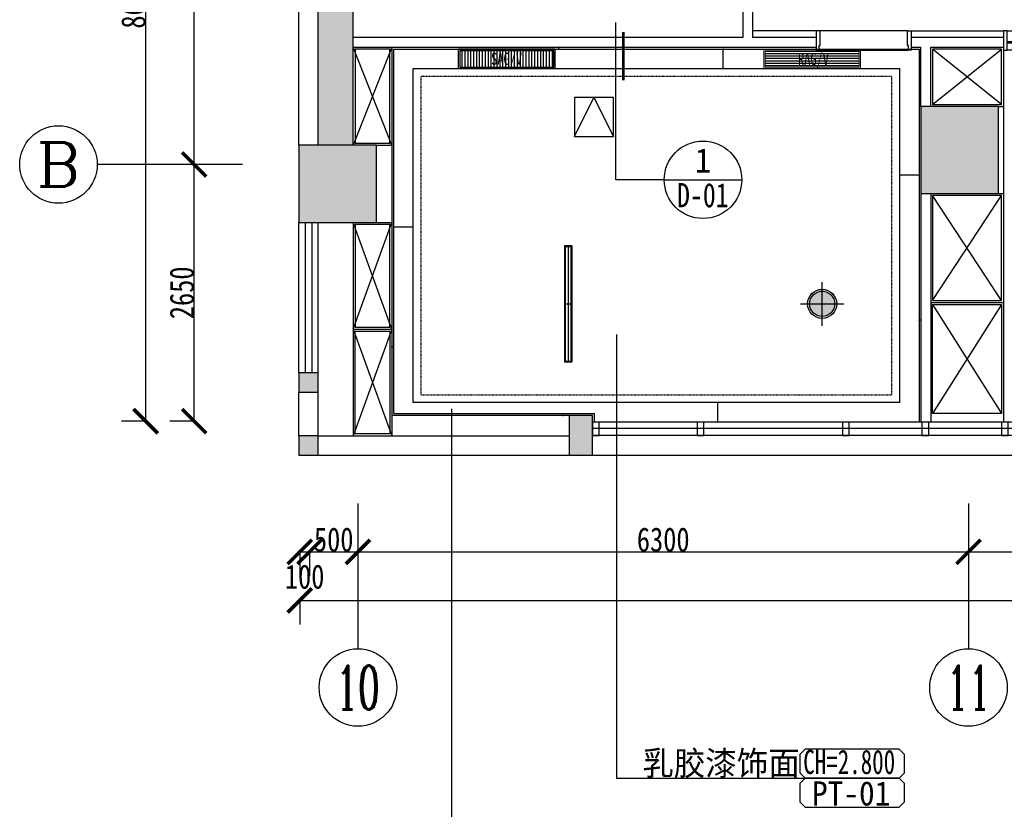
# Model space of a CAD drawing. Header units: millimetres. Extents: x -1061 to 60461, y -1061 to 43061.
# Tile 3 of 17: x 4779 to 14939, y 5562 to 13714. Entities that reach past the tile are written whole.
import ezdxf
from ezdxf.enums import TextEntityAlignment as Align

# ---------------------------------------------------------------- set-up
doc = ezdxf.new("R2010")
doc.units = ezdxf.units.MM
doc.header["$LTSCALE"] = 5
doc.linetypes.add('DASHDOTX2', pattern=[50.8, 25.4, -12.7, 0, -12.7])
doc.layers.get('Defpoints').update_dxf_attribs({"color": 8})
for name, color, linetype in [('8', 8, 'Continuous'), ('A-建筑-原墙体', 2, 'Continuous'), ('A-建筑-拆墙', 251, 'Continuous'), ('A-建筑-新增墙体', 3, 'Continuous'), ('A-建筑-柱子、剪力墙', 251, 'Continuous'), ('A-建筑-窗户', 4, 'Continuous'), ('A-建筑-轴号', 3, 'Continuous'), ('AXIS_TEXT', 50, 'Continuous'), ('B-平面-到顶家具', 30, 'Continuous'), ('B-平面-到顶家具H', 30, 'Continuous'), ('B-平面-到顶装饰造型线', 6, 'Continuous'), ('B-平面-完成面造型线', 6, 'Continuous'), ('B-平面-尺寸', 8, 'Continuous'), ('B-平面-门洞线', 8, 'Continuous'), ('C-顶棚-灯具', 4, 'Continuous'), ('C-顶棚-细线', 31, 'Continuous'), ('C-顶棚-造型线', 30, 'Continuous'), ('C-顶棚-造尺寸', 4, 'Continuous'), ('E--图例', 3, 'Continuous'), ('E-填充', 251, 'Continuous'), ('E-文本', 7, 'Continuous'), ('F-文本', 61, 'Continuous'), ('P-文字标注', 2, 'Continuous')]:
    doc.layers.add(name, color=color, linetype=linetype)
doc.layers.add('C-顶棚-空调', color=4, linetype='Continuous', lineweight=20)
doc.layers.add('E-空调', color=4, linetype='Continuous', lineweight=20)
doc.styles.add('-宋体', font='txt', dxfattribs={"width": 0.8})
doc.styles.add('_TCH_AXIS', font='COMPLEX', dxfattribs={"bigfont": 'GBCBIG'})
doc.styles.add('CCD_DIM', font='txt', dxfattribs={"width": 0.8})
doc.styles.add('COMPLEX', font='COMPLEX')
doc.styles.add('STSL', font='txt', dxfattribs={"width": 0.8})
doc.styles.add('TXT', font='gbenor.shx', dxfattribs={"width": 0.7})
doc.dimstyles.new('1', dxfattribs={"dimscale": 0, "dimtxt": 2.5, "dimasz": 1.5, "dimexe": 1, "dimexo": 0, "dimgap": 0.3, "dimtad": 1, "dimdec": 0, "dimzin": 0, "dimdsep": 46, "dimtxsty": 'Standard', "dimblk": 'ARCHTICK', "dimcen": 0.09, "dimclrd": 8, "dimclre": 8, "dimclrt": 4, "dimadec": 0, "dimazin": 0, "dimtfac": 1, "dimtdec": 0, "dimtix": 1, "dimtofl": 0, "dimtmove": 2, "dimatfit": 3, "dimldrblk": 'DOTSMALL', "dimfxl": 5, "dimfxlon": 1, "dimtolj": 1, "dimtzin": 0, "dimarcsym": 0})
doc.dimstyles.new('1-1', dxfattribs={"dimscale": 0, "dimtxt": 2.5, "dimasz": 1, "dimexe": 1, "dimexo": 1, "dimgap": 0.75, "dimtad": 1, "dimdec": 0, "dimrnd": 0.005, "dimzin": 0, "dimdsep": 46, "dimtxsty": 'CCD_DIM', "dimblk": 'ARCHTICK', "dimcen": 0.13, "dimclrd": 44, "dimclre": 44, "dimclrt": 50, "dimadec": 0, "dimazin": 0, "dimtfac": 1, "dimtdec": 0, "dimtix": 1, "dimtmove": 2, "dimatfit": 3, "dimldrblk": 'HBA_Leader_Dot', "dimfxl": 5, "dimfxlon": 1, "dimtvp": 1, "dimtolj": 1, "dimtzin": 0, "dimarcsym": 0})

# ---------------------------------------------------------------- blocks, each defined once
blk = doc.blocks.new('*U24')
at = {"layer": 'C-顶棚-灯具'}
h = blk.add_hatch(dxfattribs=at)
h.set_pattern_fill('_USER', color=8, scale=30, angle=90, style=0, pattern_type=0)
h.set_pattern_definition([(90, (15, 15), (-30, 2e-15), [])])
h.paths.add_polyline_path([(15, 185), (15, 15), (985, 15), (985, 185)])
at = {"layer": 'C-顶棚-灯具', "linetype": 'ByBlock'}
blk.add_lwpolyline([(0, 200), (0, 0), (1000, 0), (1000, 200)], close=True, dxfattribs=at)
at = {"layer": 'C-顶棚-灯具', "color": 8}
blk.add_lwpolyline([(15, 185), (15, 15), (985, 15), (985, 185)], close=True, dxfattribs=at)
at = {"layer": 'C-顶棚-灯具', "style": 'STSL', "width": 0.75}
blk.add_text('SAG/V', height=125, dxfattribs=at).set_placement((339, 39))
blk = doc.blocks.new('A$C6A8D0C23')
at = {"layer": 'C-顶棚-灯具'}
h = blk.add_hatch(dxfattribs=at)
h.set_pattern_fill('_USER', color=8, scale=25, style=0, pattern_type=0)
h.set_pattern_definition([(0, (15, 15), (0, 25), [])])
h.paths.add_polyline_path([(15, 185), (15, 15), (985, 15), (985, 185)])
at = {"layer": 'C-顶棚-空调', "color": 8}
blk.add_lwpolyline([(15, 185), (15, 15), (985, 15), (985, 185)], close=True, dxfattribs=at)
at = {"layer": 'E-空调', "linetype": 'ByBlock'}
blk.add_lwpolyline([(0, 200), (0, 0), (1000, 0), (1000, 200)], close=True, dxfattribs=at)
at = {"layer": 'E-空调', "style": 'STSL', "width": 0.75}
blk.add_text('RAG/V', height=125, dxfattribs=at).set_placement((354, 36))
blk = doc.blocks.new('_AXISO')
blk.add_circle((0, 0), 0.5)
at = {"layer": 'AXIS_TEXT', "style": 'COMPLEX', "width": 1.041667}
blk.add_attdef('A', text='', height=0.56, dxfattribs=at).set_placement((-0.25, -0.28), (0.25, -0.28), align=Align.FIT)
blk = doc.blocks.new('_ArchTick')
at = {"color": 0, "linetype": 'ByBlock', "const_width": 0.15}
blk.add_lwpolyline([(-0.5, -0.5), (0.5, 0.5)], dxfattribs=at)
blk = doc.blocks.new('*D135')
at = {"layer": 'B-平面-尺寸', "color": 44, "lineweight": -2, "ltscale": 0.01, "transparency": 16777216}
for p, q in [((7669, 7724), (7669, 7469)), ((40669, 7724), (40669, 7469)), ((7669, 7719), (40669, 7719))]:
    blk.add_line(p, q, dxfattribs=at)
at = {"layer": 'Defpoints', "color": 0, "ltscale": 0.01, "transparency": 16777216}
for p in [(7669, 9219), (40669, 9219), (40669, 7719)]:
    blk.add_point(p, dxfattribs=at)
at = {"layer": 'B-平面-尺寸', "color": 44, "lineweight": -2, "ltscale": 0.01, "transparency": 16777216, "xscale": 249.9999999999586, "yscale": 249.9999999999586, "zscale": 249.9999999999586, "rotation": 180}
blk.add_blockref('_ArchTick', (7669, 7719), dxfattribs=at)
at = {"layer": 'B-平面-尺寸', "color": 44, "lineweight": -2, "ltscale": 0.01, "transparency": 16777216, "xscale": 249.9999999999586, "yscale": 249.9999999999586, "zscale": 249.9999999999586}
blk.add_blockref('_ArchTick', (40669, 7719), dxfattribs=at)
at = {"layer": 'B-平面-尺寸', "color": 50, "ltscale": 0.01, "transparency": 16777216, "insert": (24169, 7845), "char_height": 250, "attachment_point": 5, "style": 'CCD_DIM'}
blk.add_mtext('\\A1;33000', dxfattribs=at)
blk = doc.blocks.new('HBA_Leader_Dot')
at = {"color": 0, "linetype": 'ByBlock'}
blk.add_line((-5, 0), (-10, 0), dxfattribs=at)
at = {"color": 0, "linetype": 'ByBlock', "const_width": 5}
blk.add_lwpolyline([(-2.5, 0, 1), (2.5, 0, 1)], format="xyb", close=True, dxfattribs=at)
blk = doc.blocks.new('*D136')
at = {"layer": 'B-平面-尺寸', "color": 44, "lineweight": -2, "ltscale": 0.01, "transparency": 16777216}
for p, q in [((7669, 8224), (7669, 7969)), ((7669, 8219), (7769, 8219)), ((7769, 8224), (7769, 7969))]:
    blk.add_line(p, q, dxfattribs=at)
at = {"layer": 'Defpoints', "color": 0, "ltscale": 0.01, "transparency": 16777216}
for p in [(7669, 9219), (7769, 9219), (7769, 8219)]:
    blk.add_point(p, dxfattribs=at)
at = {"layer": 'B-平面-尺寸', "color": 44, "lineweight": -2, "ltscale": 0.01, "transparency": 16777216, "xscale": 249.9999999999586, "yscale": 249.9999999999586, "zscale": 249.9999999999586, "rotation": 180}
blk.add_blockref('_ArchTick', (7669, 8219), dxfattribs=at)
at = {"layer": 'B-平面-尺寸', "color": 44, "lineweight": -2, "ltscale": 0.01, "transparency": 16777216, "xscale": 249.9999999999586, "yscale": 249.9999999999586, "zscale": 249.9999999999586}
blk.add_blockref('_ArchTick', (7769, 8219), dxfattribs=at)
at = {"layer": 'B-平面-尺寸', "color": 50, "ltscale": 0.01, "transparency": 16777216, "insert": (7719, 7962), "char_height": 250, "attachment_point": 5, "style": 'CCD_DIM'}
blk.add_mtext('\\A1;100', dxfattribs=at)
blk = doc.blocks.new('*D137')
at = {"layer": 'B-平面-尺寸', "color": 44, "lineweight": -2, "ltscale": 0.01, "transparency": 16777216}
for p, q in [((7769, 8224), (7769, 7969)), ((7769, 8219), (8269, 8219)), ((8269, 8224), (8269, 7969))]:
    blk.add_line(p, q, dxfattribs=at)
at = {"layer": 'Defpoints', "color": 0, "ltscale": 0.01, "transparency": 16777216}
for p in [(7769, 9219), (8269, 9219), (8269, 8219)]:
    blk.add_point(p, dxfattribs=at)
at = {"layer": 'B-平面-尺寸', "color": 44, "lineweight": -2, "ltscale": 0.01, "transparency": 16777216, "xscale": 249.9999999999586, "yscale": 249.9999999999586, "zscale": 249.9999999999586, "rotation": 180}
blk.add_blockref('_ArchTick', (7769, 8219), dxfattribs=at)
at = {"layer": 'B-平面-尺寸', "color": 44, "lineweight": -2, "ltscale": 0.01, "transparency": 16777216, "xscale": 249.9999999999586, "yscale": 249.9999999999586, "zscale": 249.9999999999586}
blk.add_blockref('_ArchTick', (8269, 8219), dxfattribs=at)
at = {"layer": 'B-平面-尺寸', "color": 50, "ltscale": 0.01, "transparency": 16777216, "insert": (8019, 8345), "char_height": 250, "attachment_point": 5, "style": 'CCD_DIM'}
blk.add_mtext('\\A1;500', dxfattribs=at)
blk = doc.blocks.new('*D138')
at = {"layer": 'B-平面-尺寸', "color": 44, "lineweight": -2, "ltscale": 0.01, "transparency": 16777216}
for p, q in [((8269, 8224), (8269, 7969)), ((8269, 8219), (14569, 8219)), ((14569, 8224), (14569, 7969))]:
    blk.add_line(p, q, dxfattribs=at)
at = {"layer": 'Defpoints', "color": 0, "ltscale": 0.01, "transparency": 16777216}
for p in [(8269, 9219), (14569, 9219), (14569, 8219)]:
    blk.add_point(p, dxfattribs=at)
at = {"layer": 'B-平面-尺寸', "color": 44, "lineweight": -2, "ltscale": 0.01, "transparency": 16777216, "xscale": 249.9999999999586, "yscale": 249.9999999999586, "zscale": 249.9999999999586, "rotation": 180}
blk.add_blockref('_ArchTick', (8269, 8219), dxfattribs=at)
at = {"layer": 'B-平面-尺寸', "color": 44, "lineweight": -2, "ltscale": 0.01, "transparency": 16777216, "xscale": 249.9999999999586, "yscale": 249.9999999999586, "zscale": 249.9999999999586}
blk.add_blockref('_ArchTick', (14569, 8219), dxfattribs=at)
at = {"layer": 'B-平面-尺寸', "color": 50, "ltscale": 0.01, "transparency": 16777216, "insert": (11419, 8345), "char_height": 250, "attachment_point": 5, "style": 'CCD_DIM'}
blk.add_mtext('\\A1;6300', dxfattribs=at)
blk = doc.blocks.new('*D139')
at = {"layer": 'B-平面-尺寸', "color": 44, "lineweight": -2, "ltscale": 0.01, "transparency": 16777216}
for p, q in [((14569, 8224), (14569, 7969)), ((14569, 8219), (23269, 8219)), ((23269, 8224), (23269, 7969))]:
    blk.add_line(p, q, dxfattribs=at)
at = {"layer": 'Defpoints', "color": 0, "ltscale": 0.01, "transparency": 16777216}
for p in [(14569, 9219), (23269, 9219), (23269, 8219)]:
    blk.add_point(p, dxfattribs=at)
at = {"layer": 'B-平面-尺寸', "color": 44, "lineweight": -2, "ltscale": 0.01, "transparency": 16777216, "xscale": 249.9999999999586, "yscale": 249.9999999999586, "zscale": 249.9999999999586, "rotation": 180}
blk.add_blockref('_ArchTick', (14569, 8219), dxfattribs=at)
at = {"layer": 'B-平面-尺寸', "color": 44, "lineweight": -2, "ltscale": 0.01, "transparency": 16777216, "xscale": 249.9999999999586, "yscale": 249.9999999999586, "zscale": 249.9999999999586}
blk.add_blockref('_ArchTick', (23269, 8219), dxfattribs=at)
at = {"layer": 'B-平面-尺寸', "color": 50, "ltscale": 0.01, "transparency": 16777216, "insert": (18919, 8345), "char_height": 250, "attachment_point": 5, "style": 'CCD_DIM'}
blk.add_mtext('\\A1;8700', dxfattribs=at)
blk = doc.blocks.new('*D144')
at = {"layer": 'B-平面-尺寸', "color": 44, "lineweight": -2, "ltscale": 0.01, "transparency": 16777216}
for p, q in [((6084, 18219), (5829, 18219)), ((6079, 9569), (6079, 18219)), ((6084, 9569), (5829, 9569))]:
    blk.add_line(p, q, dxfattribs=at)
at = {"layer": 'Defpoints', "color": 0, "ltscale": 0.01, "transparency": 16777216}
for p in [(6079, 18219), (7579, 18219), (7579, 9569)]:
    blk.add_point(p, dxfattribs=at)
at = {"layer": 'B-平面-尺寸', "color": 44, "lineweight": -2, "ltscale": 0.01, "transparency": 16777216, "xscale": 249.9999999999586, "yscale": 249.9999999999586, "zscale": 249.9999999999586}
for p, rotation in [((6079, 18219), 90), ((6079, 9569), 270)]:
    blk.add_blockref('_ArchTick', p, dxfattribs=dict(at, rotation=rotation))
at = {"layer": 'B-平面-尺寸', "color": 50, "ltscale": 0.01, "transparency": 16777216, "insert": (5953, 13894), "char_height": 250, "attachment_point": 5, "rotation": 90, "style": 'CCD_DIM'}
blk.add_mtext('\\A1;8650', dxfattribs=at)
blk = doc.blocks.new('*D145')
at = {"layer": 'B-平面-尺寸', "color": 44, "lineweight": -2, "ltscale": 0.01, "transparency": 16777216}
for p, q in [((6584, 12219), (6329, 12219)), ((6579, 9569), (6579, 12219)), ((6584, 9569), (6329, 9569))]:
    blk.add_line(p, q, dxfattribs=at)
at = {"layer": 'Defpoints', "color": 0, "ltscale": 0.01, "transparency": 16777216}
for p in [(6579, 12219), (7579, 12219), (7579, 9569)]:
    blk.add_point(p, dxfattribs=at)
at = {"layer": 'B-平面-尺寸', "color": 44, "lineweight": -2, "ltscale": 0.01, "transparency": 16777216, "xscale": 249.9999999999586, "yscale": 249.9999999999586, "zscale": 249.9999999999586}
for p, rotation in [((6579, 12219), 90), ((6579, 9569), 270)]:
    blk.add_blockref('_ArchTick', p, dxfattribs=dict(at, rotation=rotation))
at = {"layer": 'B-平面-尺寸', "color": 50, "ltscale": 0.01, "transparency": 16777216, "insert": (6453, 10894), "char_height": 250, "attachment_point": 5, "rotation": 90, "style": 'CCD_DIM'}
blk.add_mtext('\\A1;2650', dxfattribs=at)
blk = doc.blocks.new('*D146')
at = {"layer": 'B-平面-尺寸', "color": 44, "lineweight": -2, "ltscale": 0.01, "transparency": 16777216}
for p, q in [((6584, 18219), (6329, 18219)), ((6579, 12219), (6579, 18219)), ((6584, 12219), (6329, 12219))]:
    blk.add_line(p, q, dxfattribs=at)
at = {"layer": 'Defpoints', "color": 0, "ltscale": 0.01, "transparency": 16777216}
for p in [(6579, 18219), (7579, 18219), (7579, 12219)]:
    blk.add_point(p, dxfattribs=at)
at = {"layer": 'B-平面-尺寸', "color": 44, "lineweight": -2, "ltscale": 0.01, "transparency": 16777216, "xscale": 249.9999999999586, "yscale": 249.9999999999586, "zscale": 249.9999999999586}
for p, rotation in [((6579, 18219), 90), ((6579, 12219), 270)]:
    blk.add_blockref('_ArchTick', p, dxfattribs=dict(at, rotation=rotation))
at = {"layer": 'B-平面-尺寸', "color": 50, "ltscale": 0.01, "transparency": 16777216, "insert": (6453, 15219), "char_height": 250, "attachment_point": 5, "rotation": 90, "style": 'CCD_DIM'}
blk.add_mtext('\\A1;6000', dxfattribs=at)
blk = doc.blocks.new('*E37')
at = {"layer": 'B-平面-到顶家具H'}
for p, q in [((1460, 130), (5310, 130)), ((5310, -70), (1460, -70))]:
    blk.add_line(p, q, dxfattribs=at)
at = {"layer": 'B-平面-完成面造型线'}
for p, q in [((1420, 60), (1020, 60)), ((1420, 0), (1020, 0))]:
    blk.add_line(p, q, dxfattribs=at)
at = {"layer": 'B-平面-完成面造型线', "color": 4}
for p, q in [((1460, 56), (5310, 56)), ((1460, 44), (5310, 44))]:
    blk.add_line(p, q, dxfattribs=at)
at = {"layer": 'B-平面-完成面造型线'}
for points in [[(0, 130), (40, 130), (40, -70), (0, -70)], [(1420, 130), (1460, 130), (1460, -70), (1420, -70)], [(5350, 130), (5310, 130), (5310, -70), (5350, -70)]]:
    blk.add_lwpolyline(points, close=True, dxfattribs=at)
for points in [[(80, 15), (80, 0), (40, 0), (40, 60), (60, 60), (60, 50), (70, 50), (70, 15), (80, 15)], [(980, 15), (980, 0), (1020, 0), (1020, 60), (1000, 60), (1000, 50), (990, 50), (990, 15), (980, 15)]]:
    blk.add_lwpolyline(points, dxfattribs=at)
at = {"layer": 'C-顶棚-细线'}
for p, q in [((1000, 60), (60, 60)), ((980, 0), (80, 0))]:
    blk.add_line(p, q, dxfattribs=at)
at = {"layer": 'C-顶棚-造型线'}
for p, q in [((1420, 130), (40, 130)), ((1420, -70), (40, -70))]:
    blk.add_line(p, q, dxfattribs=at)
blk = doc.blocks.new('*E42')
at = {"layer": 'B-平面-完成面造型线'}
for points in [[(-940, 80), (-940, -70), (-980, -70), (-980, 130), (-950, 130), (-950, 80), (-940, 80)], [(-40, 80), (-40, -70), (0, -70), (0, 130), (-30, 130), (-30, 80), (-40, 80)]]:
    blk.add_lwpolyline(points, dxfattribs=at)
at = {"layer": 'B-平面-门洞线', "color": 8}
for p, q in [((-950, 130), (-30, 130)), ((-40, -70), (-940, -70))]:
    blk.add_line(p, q, dxfattribs=at)
blk = doc.blocks.new('A$C323A0BBE')
at = {"layer": 'C-顶棚-灯具', "color": 8}
for p, q in [((0, 600), (0, -600)), ((-40, 0), (40, 0))]:
    blk.add_line(p, q, dxfattribs=at)
at = {"layer": 'C-顶棚-灯具'}
blk.add_lwpolyline([(-40, -600), (40, -600), (40, 600), (-40, 600)], close=True, dxfattribs=at)
at = {"layer": 'C-顶棚-灯具', "color": 8}
blk.add_lwpolyline([(-30, -590), (30, -590), (30, 590), (-30, 590)], close=True, dxfattribs=at)
blk = doc.blocks.new('fsafsggg')
at = {"layer": 'C-顶棚-灯具', "linetype": 'ByBlock', "ltscale": 100}
h = blk.add_hatch(color=251, dxfattribs=at)
h.set_gradient(color1=(91, 91, 91), tint=1, name='CYLINDER')
h.paths.add_polyline_path([(-160, 226), (-160, 96), (-30, 96, 0.414214)])
h.paths.add_polyline_path([(-160, 96), (-290, 96, 0.414214), (-160, -34)])
h.paths.add_polyline_path([(-160, 226, 0.414214), (-290, 96), (-160, 96)])
h.paths.add_polyline_path([(-30, 96), (-160, 96), (-160, -34, 0.414214)])
at = {"layer": 'C-顶棚-灯具'}
for p, q in [((-160, -129), (-160, 321)), ((-385, 96), (65, 96))]:
    blk.add_line(p, q, dxfattribs=at)
blk.add_circle((-160, 96), 150, dxfattribs=at)
at = {"layer": 'C-顶棚-灯具', "color": 8}
blk.add_circle((-160, 96), 130, dxfattribs=at)
blk = doc.blocks.new('A$C46331867')
at = {"layer": 'C-顶棚-灯具', "linetype": 'ByBlock'}
blk.add_lwpolyline([(-200, 0), (200, 0), (200, 400), (-200, 400)], close=True, dxfattribs=at)
at = {"layer": 'C-顶棚-灯具', "color": 8, "linetype": 'ByBlock'}
blk.add_lwpolyline([(-200, 0), (0, 400), (200, 0)], dxfattribs=at)
blk = doc.blocks.new('材料编号1')
at = {"layer": 'E--图例', "color": 3}
blk.add_lwpolyline([(8.715, -1.898), (8.715, -0.637), (8.346, -0.267), (1.889, -0.267), (1.52, -0.637), (1.52, -1.898), (1.889, -2.267), (8.346, -2.267)], close=True, dxfattribs=at)
at = {"layer": 'E-文本', "style": 'TXT', "width": 0.7}
blk.add_attdef('编号', (1.608, -2.296), '', height=2, dxfattribs=at)
blk = doc.blocks.new('A$C0688118A')
at = {"layer": 'P-文字标注', "color": 2}
blk.add_line((-8, 0), (0, 0), dxfattribs=at)
blk.add_circle((-4, 0), 4, dxfattribs=at)
blk.add_attdef('1', text='', height=2.5, dxfattribs=at).set_placement((-4, 2), align=Align.MIDDLE_CENTER)
at = {"layer": 'P-文字标注', "color": 2, "width": 3}
blk.add_attdef('222', text='', height=2.5, dxfattribs=at).set_placement((-6.68, -2.84), (-1.35, -2.84), align=Align.FIT)

msp = doc.modelspace()

# ---------------------------------------------------------------- hatches: boundary and pattern name
at = {"layer": 'E-填充', "ltscale": 0.01}
for points in [[(8218.828, 15038.907), (8218.828, 15518.899), (7858.828, 15518.899), (7858.828, 15038.907), (7858.828, 12418.899), (8218.828, 12418.899)], [(7658.827, 10068.899), (7658.827, 9868.899), (7858.827, 9868.899), (7858.827, 10068.899)], [(10448.827, 9628.892), (10448.827, 9218.899), (10688.827, 9218.899), (10688.827, 9628.892)], [(7658.827, 9418.892), (7658.827, 9218.892), (7858.827, 9218.892), (7858.827, 9418.892)]]:
    msp.add_hatch(color=256, dxfattribs=at).paths.add_polyline_path(points)

# ---------------------------------------------------------------- linework, layer by layer
at = {"color": 31, "ltscale": 0.01}
msp.add_line((10688.827, 9218.922, 6.894), (23368.827, 9218.922, 6.894), dxfattribs=at)
at = {"layer": 'A-建筑-原墙体', "ltscale": 0.01}
for p, q in [((8218.828, 12418.903, 6.894), (8218.828, 15528.899, 6.894)), ((7658.827, 12418.903, 6.894), (7658.827, 14018.899, 6.894)), ((7858.828, 12418.903, 6.894), (7858.828, 14018.899, 6.894)), ((7658.827, 10068.899, 6.894), (7658.827, 9868.899, 6.894)), ((7858.827, 10068.899, 6.894), (7658.827, 10068.899, 6.894)), ((7858.827, 9868.899, 6.894), (7858.827, 10068.899, 6.894)), ((7658.827, 9418.892, 6.894), (7658.827, 9868.899, 6.894)), ((7658.827, 9868.899, 6.894), (7858.827, 9868.899, 6.894)), ((7858.827, 9418.899, 6.894), (7858.827, 9868.899, 6.894)), ((10448.827, 9628.899, 6.894), (10448.827, 9218.899, 6.894)), ((10688.827, 9628.899, 6.894), (10448.827, 9628.899, 6.894)), ((10688.827, 9218.899, 6.894), (10688.827, 9628.899, 6.894)), ((7658.827, 9418.892, 6.894), (7658.827, 9218.892, 6.894)), ((7858.827, 9418.892, 6.894), (7658.827, 9418.892, 6.894)), ((7858.827, 9418.899, 6.894), (10448.827, 9418.899, 6.894)), ((7858.827, 9218.892, 6.894), (7858.827, 9418.892, 6.894)), ((7658.827, 9218.892, 6.894), (7858.827, 9218.892, 6.894)), ((7858.827, 9218.899, 6.894), (10448.827, 9218.899, 6.894)), ((10448.827, 9218.899, 6.894), (10688.827, 9218.899, 6.894))]:
    msp.add_line(p, q, dxfattribs=at)
at = {"layer": 'A-建筑-原墙体'}
for p, q in [((14878.827, 12818.907, 6.894), (14078.827, 12818.907, 6.894)), ((14078.827, 12818.907, 6.894), (14078.827, 11918.907, 6.894)), ((14878.827, 11918.907, 6.894), (14878.827, 12818.907, 6.894)), ((8458.827, 12418.903, 6.894), (7658.827, 12418.903, 6.894)), ((7658.827, 12418.903, 6.894), (7658.827, 11618.907, 6.894)), ((8458.827, 11618.907, 6.894), (8458.827, 12418.903, 6.894)), ((14078.827, 11918.907, 6.894), (14878.827, 11918.907, 6.894)), ((7658.827, 11618.907, 6.894), (8458.827, 11618.907, 6.894))]:
    msp.add_line(p, q, dxfattribs=at)
at = {"layer": 'A-建筑-新增墙体', "ltscale": 0.01}
for p, q in [((12238.827, 15118.907, 6.894), (12238.827, 13528.899, 6.894)), ((12338.827, 15018.907, 6.894), (12338.827, 13528.899, 6.894)), ((12238.827, 13528.899, 6.894), (8218.828, 13528.899, 6.894)), ((12998.827, 13528.899, 6.894), (12338.827, 13528.899, 6.894)), ((12998.827, 13528.899, 6.894), (12998.827, 13428.899, 6.894)), ((14928.827, 13528.899, 6.894), (13978.827, 13528.899, 6.894)), ((13978.827, 13528.899, 6.894), (13978.827, 13428.899, 6.894)), ((14928.827, 13528.899, 6.894), (14928.827, 13528.899, 6.894)), ((14928.827, 13528.899, 6.894), (14928.827, 13428.899, 6.894)), ((8218.828, 13428.899, 6.894), (12998.827, 13428.899, 6.894)), ((13978.827, 13428.899, 6.894), (14078.827, 13428.899, 6.894)), ((14078.827, 12818.907, 6.894), (14078.827, 13428.899, 6.894)), ((14178.827, 13428.899, 6.894), (14928.827, 13428.899, 6.894)), ((14178.827, 12818.907, 6.894), (14178.827, 13428.899, 6.894)), ((14078.827, 11918.907, 6.894), (14078.827, 9561.907, 6.894)), ((14178.827, 11918.907, 6.894), (14178.827, 9561.907, 6.894))]:
    msp.add_line(p, q, dxfattribs=at)
at = {"layer": 'A-建筑-柱子、剪力墙'}
for points in [[(14078.827, 11918.907, 6.894), (14878.827, 11918.907, 6.894), (14078.827, 12818.907, 6.894), (14878.827, 12818.907, 6.894)], [(7658.827, 11618.907, 6.894), (8458.827, 11618.907, 6.894), (7658.827, 12418.903, 6.894), (8458.827, 12418.903, 6.894)]]:
    msp.add_solid(points, dxfattribs=at)
at = {"layer": 'A-建筑-窗户', "ltscale": 0.01}
for p, q in [((7658.827, 10068.907, 6.894), (7658.827, 11618.907, 6.894)), ((7725.494, 11618.907, 6.894), (7725.494, 10068.907, 6.894)), ((7792.161, 11618.907, 6.894), (7792.161, 10068.907, 6.894)), ((7858.827, 10068.907, 6.894), (7858.827, 11618.907, 6.894)), ((23368.827, 9559.899, 6.894), (10688.827, 9559.899, 6.894)), ((23308.827, 9493.899, 6.894), (10688.827, 9493.899, 6.894)), ((23368.827, 9419.899, 6.894), (10688.827, 9419.899, 6.894))]:
    msp.add_line(p, q, dxfattribs=at)
at = {"layer": 'A-建筑-窗户', "ltscale": 0.01, "elevation": 6.894}
for points in [[(10688.827, 9419.899), (10758.827, 9419.899), (10758.827, 9559.899), (10688.827, 9559.899)], [(11768.827, 9419.899), (11838.827, 9419.899), (11838.827, 9559.899), (11768.827, 9559.899)], [(13268.827, 9419.899), (13338.827, 9419.899), (13338.827, 9559.899), (13268.827, 9559.899)], [(14088.827, 9419.899), (14158.827, 9419.899), (14158.827, 9559.899), (14088.827, 9559.899)], [(14908.827, 9419.899), (14978.827, 9419.899), (14978.827, 9559.899), (14908.827, 9559.899)]]:
    msp.add_lwpolyline(points, close=True, dxfattribs=at)
at = {"layer": 'A-建筑-轴号', "ltscale": 0.01}
for p, q in [((7078.827, 12218.907, 6.894), (5578.827, 12218.907, 6.894)), ((8268.827, 8718.899, 6.894), (8268.827, 7218.899, 6.894)), ((14568.827, 8718.899, 6.894), (14568.827, 7218.899, 6.894))]:
    msp.add_line(p, q, dxfattribs=at)
at = {"layer": 'B-平面-到顶家具', "color": 8, "ltscale": 0.01}
for p, q in [((8618.827, 12418.903, 6.894), (8218.828, 13428.899, 6.894)), ((8618.827, 13428.899, 6.894), (8218.828, 12418.903, 6.894)), ((14198.827, 12838.907, 6.894), (14908.827, 13408.899, 6.894)), ((14908.827, 12838.907, 6.894), (14198.827, 13408.899, 6.894)), ((14878.827, 12818.907, 6.894), (14928.827, 12818.907, 6.894)), ((14198.827, 10813.907, 6.894), (14908.827, 11898.907, 6.894)), ((14908.827, 10813.907, 6.894), (14198.827, 11898.907, 6.894)), ((14878.827, 11918.907, 6.894), (14928.827, 11918.907, 6.894)), ((8618.827, 10518.903, 6.894), (8218.828, 11618.907, 6.894)), ((8218.828, 10518.903, 6.894), (8618.827, 11618.907, 6.894)), ((14178.827, 10793.907, 6.894), (14928.827, 10793.907, 6.894)), ((14198.827, 10773.907, 6.894), (14908.827, 9648.907, 6.894)), ((14908.827, 10773.907, 6.894), (14198.827, 9648.907, 6.894)), ((8218.828, 10518.903, 6.894), (8618.827, 10518.903, 6.894)), ((8618.827, 10518.903, 6.894), (8218.828, 9418.899, 6.894)), ((8218.828, 10518.903, 6.894), (8618.827, 9418.899, 6.894))]:
    msp.add_line(p, q, dxfattribs=at)
at = {"layer": 'B-平面-到顶家具', "ltscale": 0.01}
for p, q in [((8618.827, 13428.899, 6.894), (8618.827, 9418.899, 6.894)), ((14928.827, 13398.899, 6.894), (14928.827, 9561.907, 6.894)), ((8458.827, 12418.903, 6.894), (8618.827, 12418.903, 6.894)), ((8218.828, 11618.907, 6.894), (8218.828, 9418.899, 6.894)), ((8458.827, 11618.907, 6.894), (8618.827, 11618.907, 6.894))]:
    msp.add_line(p, q, dxfattribs=at)
at = {"layer": 'B-平面-到顶家具', "color": 8, "ltscale": 0.01, "elevation": 6.894}
for points in [[(8238.828, 12438.903), (8598.827, 12438.903), (8598.827, 13408.899), (8238.828, 13408.899)], [(14908.827, 13408.899), (14198.827, 13408.899), (14198.827, 12838.907), (14878.827, 12838.907), (14908.827, 12838.907)], [(14908.827, 11898.907), (14198.827, 11898.907), (14198.827, 10813.907), (14878.827, 10813.907), (14908.827, 10813.907)], [(8238.828, 10538.903), (8598.827, 10538.903), (8598.827, 11598.907), (8238.828, 11598.907)], [(14908.827, 9648.907), (14198.827, 9648.907), (14198.827, 10773.907), (14878.827, 10773.907), (14908.827, 10773.907)], [(8238.828, 10498.903), (8598.827, 10498.903), (8598.827, 9438.899), (8238.828, 9438.899)]]:
    msp.add_lwpolyline(points, close=True, dxfattribs=at)
at = {"layer": 'B-平面-到顶装饰造型线', "ltscale": 0.01}
msp.add_line((10448.827, 9628.899, 6.894), (8618.827, 9628.899, 6.894), dxfattribs=at)
at = {"layer": 'C-顶棚-造型线', "ltscale": 0.01}
for p, q in [((12998.827, 13598.899, 6.894), (12338.827, 13598.899, 6.894)), ((13978.827, 13598.899, 6.894), (14928.827, 13598.899, 6.894)), ((8638.827, 9648.899, 6.894), (8638.827, 13408.899, 6.894)), ((8638.827, 13408.899, 6.894), (14058.827, 13408.899, 6.894)), ((14058.827, 13408.899, 6.894), (14058.827, 9561.907, 6.894)), ((8838.827, 9759.899, 6.894), (8838.827, 13208.899, 6.894)), ((8838.827, 13208.899, 6.894), (13858.827, 13208.899, 6.894)), ((13858.827, 9759.899, 6.894), (13858.827, 13208.899, 6.894)), ((13858.827, 9759.899, 6.894), (8838.827, 9759.899, 6.894)), ((8638.827, 9648.899, 6.894), (10708.827, 9648.899, 6.894)), ((10708.827, 9559.899, 6.894), (10708.827, 9648.899, 6.894))]:
    msp.add_line(p, q, dxfattribs=at)
at = {"layer": 'C-顶棚-造型线', "color": 51, "linetype": 'DASHDOTX2', "ltscale": 0.01}
for p, q in [((13778.827, 13128.899, 6.894), (8918.827, 13128.899, 6.894)), ((8918.827, 13128.899, 6.894), (8918.827, 9839.899, 6.894)), ((13778.827, 9839.899, 6.894), (13778.827, 13128.899, 6.894)), ((8918.827, 9839.899, 6.894), (13778.827, 9839.899, 6.894))]:
    msp.add_line(p, q, dxfattribs=at)
at = {"layer": 'P-文字标注', "color": 4}
msp.add_lwpolyline([(11429.289, 12060.875), (10929.289, 12060.875), (10929.289, 13686.354)], dxfattribs=at)
at = {"layer": 'P-文字标注', "color": 4, "const_width": 30}
msp.add_lwpolyline([(11007.363, 13086.354), (11007.363, 13586.354)], dxfattribs=at)

# ---------------------------------------------------------------- block references
at = {"ltscale": 0.01, "xscale": -1, "rotation": 180}
msp.add_blockref('*E42', (13978.827, 13528.899, 6.894), dxfattribs=at)
at = {"ltscale": 0.01, "rotation": 180}
msp.add_blockref('*E37', (20278.829, 13528.899, 6.894), dxfattribs=at)
at = {"layer": '8'}
ref = msp.add_blockref('A$C0688118A', (12229.289, 12060.875), dxfattribs=dict(at, xscale=100, yscale=100, zscale=100))
ref.add_attrib('222', 'D-01', dxfattribs={"layer": 'P-文字标注', "color": 2, "height": 250, "width": 0.745833}).set_placement((11561.364, 11777.061), (12094.697, 11777.061), align=Align.FIT)
ref.add_attrib('1', '1', dxfattribs={"layer": 'P-文字标注', "color": 2, "height": 250}).set_placement((11829.289, 12260.875), align=Align.MIDDLE_CENTER)
at = {"layer": 'A-建筑-轴号', "ltscale": 0.01}
ref = msp.add_blockref('_AXISO', (5178.827, 12218.907, 6.894), dxfattribs=dict(at, xscale=800, yscale=800, zscale=800))
ref.add_attrib('A', 'B', dxfattribs={"layer": 'AXIS_TEXT', "height": 452.548, "style": '_TCH_AXIS', "width": 1.235294}).set_placement((4952.553, 11992.633, 6.894), (5405.101, 11992.633, 6.894), align=Align.FIT)
ref = msp.add_blockref('_AXISO', (8268.827, 6818.899, 6.894), dxfattribs=dict(at, xscale=800, yscale=800, zscale=800))
ref.add_attrib('A', '10', dxfattribs={"layer": 'AXIS_TEXT', "height": 452.5483, "style": '_TCH_AXIS', "width": 0.724138}).set_placement((8042.553, 6592.625, 6.894), (8495.101, 6592.625, 6.894), align=Align.FIT)
ref = msp.add_blockref('_AXISO', (14568.827, 6818.899, 6.894), dxfattribs=dict(at, xscale=800, yscale=800, zscale=800))
ref.add_attrib('A', '11', dxfattribs={"layer": 'AXIS_TEXT', "height": 452.5483, "style": '_TCH_AXIS', "width": 0.875}).set_placement((14342.553, 6592.625, 6.894), (14795.101, 6592.625, 6.894), align=Align.FIT)
at = {"layer": 'C-顶棚-灯具', "ltscale": 0.01}
for name, p in [('*U24', (9304.394, 13208.899, 6.894)), ('A$C6A8D0C23', (12455.82, 13208.899, 6.894)), ('A$C323A0BBE', (10438.827, 10779.899, 6.894)), ('fsafsggg', (13218.939, 10683.711, 6.894))]:
    msp.add_blockref(name, p, dxfattribs=at)
at = {"layer": 'C-顶棚-灯具', "linetype": 'ByBlock', "ltscale": 0.01}
msp.add_blockref('A$C46331867', (10704.394, 12508.899, 6.894), dxfattribs=at)
at = {"layer": 'F-文本', "color": 43}
ref = msp.add_blockref('材料编号1', (14135.525, 5843.216), dxfattribs=dict(at, xscale=150, yscale=150, zscale=150, rotation=180))
ref.add_attrib('编号', 'CH=2.800', (12864.083, 5926.319), dxfattribs={"color": 7, "height": 250, "style": '-宋体', "width": 0.697043})
ref = msp.add_blockref('材料编号1', (14135.525, 5543.216), dxfattribs=dict(at, xscale=150, yscale=150, zscale=150, rotation=180))
ref.add_attrib('编号', 'PT-01', (12953.921, 5600.966), dxfattribs={"color": 7, "height": 250, "style": '-宋体', "width": 0.951562})

# ---------------------------------------------------------------- texts
at = {"layer": 'E-文本', "insert": (12828.252, 5883.316), "char_height": 250, "width": 6727.35379, "attachment_point": 9, "style": '-宋体'}
msp.add_mtext('{\\W1;乳胶漆饰面}', dxfattribs=at)

# ---------------------------------------------------------------- dimensions: what is measured, and where the dimension line sits
at = {"layer": 'B-平面-尺寸', "ltscale": 0.01}
for p1, p2, distance, picture, middle in [((7578.827, 9568.907, 6.894), (7578.827, 18218.907, 6.894), 1500, '*D144', (5953.077, 13893.907, 6.894)), ((7578.827, 12218.907, 6.894), (7578.827, 18218.907, 6.894), 1000, '*D146', (6453.077, 15218.907, 6.894)), ((7578.827, 9568.907, 6.894), (7578.827, 12218.907, 6.894), 1000, '*D145', (6453.077, 10893.907, 6.894)), ((7668.827, 9218.899, 6.894), (40668.827, 9218.899, 6.894), -1500, '*D135', (24168.827, 7844.649, 6.894)), ((7768.827, 9218.899, 6.894), (8268.827, 9218.899, 6.894), -1000, '*D137', (8018.827, 8344.649, 6.894)), ((8268.827, 9218.899, 6.894), (14568.827, 9218.899, 6.894), -1000, '*D138', (11418.827, 8344.649, 6.894)), ((14568.827, 9218.899, 6.894), (23268.827, 9218.899, 6.894), -1000, '*D139', (18918.827, 8344.649, 6.894))]:
    dim = msp.add_aligned_dim(p1=p1, p2=p2, distance=distance, dimstyle='1-1', override={"dimscale": 1, "dimtxt": 250, "dimasz": 250, "dimexe": 250, "dimexo": 250, "dimlfac": 1}, dxfattribs=at)
    dim.commit()
    dim.dimension.update_dxf_attribs({"geometry": picture, "text_midpoint": middle})
dim = msp.add_linear_dim(base=(7768.827, 8218.899, 6.894), p1=(7668.827, 9218.899, 6.894), p2=(7768.827, 9218.899, 6.894), angle=0, dimstyle='1-1', override={"dimscale": 1, "dimtxt": 250, "dimasz": 250, "dimexe": 250, "dimexo": 250, "dimlfac": 1}, dxfattribs=at)
dim.commit()
dim.dimension.update_dxf_attribs({"geometry": '*D136', "text_midpoint": (7718.827, 7961.591, 6.894), "dimtype": 161})
at = {"layer": 'C-顶棚-造尺寸', "ltscale": 0.01}
for base, p1, p2 in [((10341.807, 13428.899, 6.894), (11348.827, 13408.899, 6.894), (11328.486, 13428.899, 6.894)), ((12037.822, 13408.899, 6.894), (12395.401, 13208.899, 6.894), (12395.401, 13408.899, 6.894)), ((11983.223, 9759.899, 6.894), (11422.226, 9559.899, 6.894), (11422.226, 9759.899, 6.894)), ((10388.205, 9648.899, 6.894), (10072.771, 9628.899, 6.894), (10072.771, 9648.899, 6.894))]:
    msp.add_linear_dim(base=base, p1=p1, p2=p2, angle=90, dimstyle='1-1', override={"dimscale": 1, "dimlfac": 100}, dxfattribs=at).render()
for base, p1, p2 in [((14058.827, 12110.622, 6.894), (13858.827, 12581.136, 6.894), (14058.827, 12581.136, 6.894)), ((8838.827, 11576.239, 6.894), (8638.827, 11262.946, 6.894), (8838.827, 11262.946, 6.894)), ((14078.827, 10613.919, 6.894), (14058.827, 10005.645, 6.894), (14078.827, 10005.645, 6.894)), ((8638.827, 10337.946, 6.894), (8618.827, 9847.063, 6.894), (8638.827, 9847.063, 6.894))]:
    msp.add_linear_dim(base=base, p1=p1, p2=p2, dimstyle='1-1', override={"dimscale": 1, "dimlfac": 100}, dxfattribs=at).render()

# ---------------------------------------------------------------- leaders
at = {"layer": 'A-建筑-拆墙'}
for points in [[(10935.443, 10463.897), (10935.443, 5883.316), (12883.642, 5883.316)], [(9235.082, 9695.369), (9235.082, 4883.316), (11183.282, 4883.316)]]:
    msp.add_leader(points, dimstyle='1', override={"dimscale": 0.117162, "dimasz": 0.75, "dimtad": 0, "dimldrblk": 'Dot'}, dxfattribs=at)

doc.saveas('drawing.dxf')
